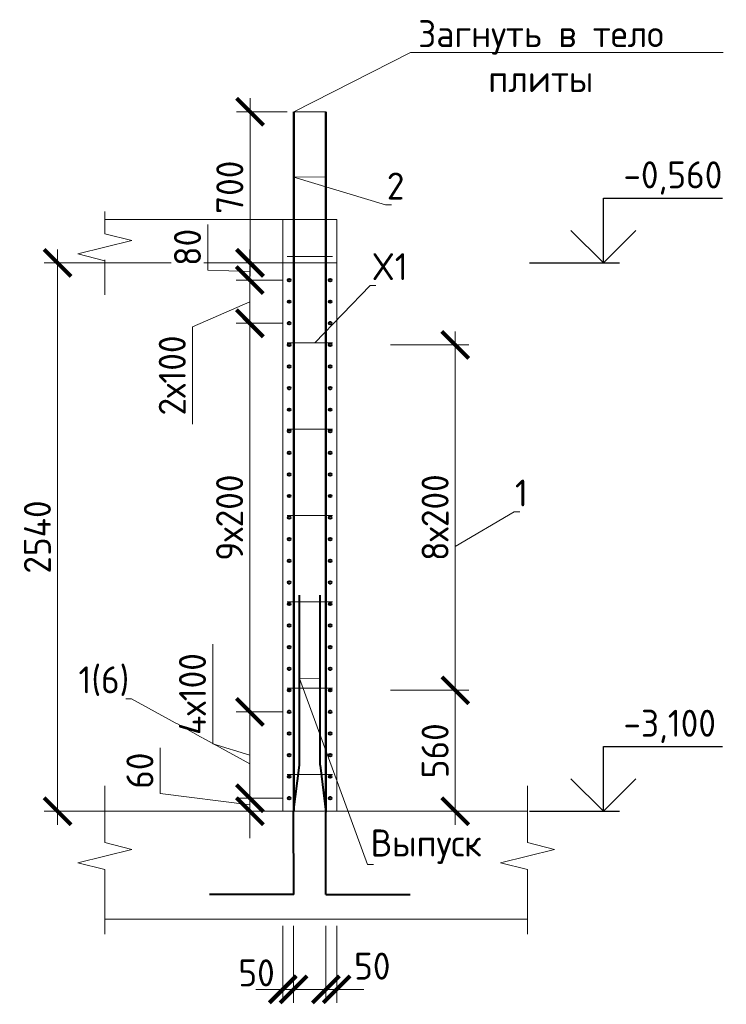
# Model space of a CAD drawing. Header units: millimetres. Extents: x 376598 to 1249954, y -318491 to -22134.
# Tile 186 of 256: x 587803 to 594351, y -74535 to -65415. Entities that reach past the tile are written whole.
import ezdxf
from ezdxf import colors
from ezdxf.entities.mleader import LeaderData, LeaderLine
from ezdxf.math import Vec2, Vec3

# ---------------------------------------------------------------- set-up
doc = ezdxf.new("R2010")
doc.units = ezdxf.units.MM
doc.linetypes.add('01 Штриховая _4 мм_', pattern=[6, 3.5, -2.5])
for name, color, linetype, lineweight in [('AF_Perekritie', 90, 'Continuous', 18), ('AF_Stena', 90, 'Continuous', 18), ('KR_Fundament', 253, 'Continuous', 18), ('Арм_шпильки', 143, 'Continuous', 18), ('Армирование', 3, 'Continuous', 40), ('АрмСтер', 2, 'Continuous', 50), ('подоснова', 151, 'Continuous', 5), ('РАЗМЕРЫ', 1, 'Continuous', 9)]:
    doc.layers.add(name, color=color, linetype=linetype, lineweight=lineweight)
doc.styles.add('GOST-2.304_Type-B', font='GOST_Common.ttf')
doc.dimstyles.new('мой 25', dxfattribs={"dimscale": 100, "dimtxt": 2.5, "dimasz": 2.5, "dimexe": 1.25, "dimexo": 0.625, "dimtad": 1, "dimdec": 0, "dimlfac": 0.5, "dimtxsty": 'GOST-2.304_Type-B', "dimblk": 'ARCHTICK', "dimcen": 2.5, "dimdle": 1.25, "dimaunit": 1, "dimadec": 1, "dimazin": 2, "dimtfac": 1, "dimtdec": 0, "dimtmove": 1, "dimatfit": 3, "dimfxl": 6, "dimfxlon": 1, "dimtfill": 1, "dimlwd": -1, "dimlwe": -1, "dimarcsym": 0})

# ---------------------------------------------------------------- blocks, each defined once
blk = doc.blocks.new('_None')
blk = doc.blocks.new('_ArchTick')
at = {"color": 0, "linetype": 'ByBlock', "const_width": 0.15}
blk.add_lwpolyline([(-0.5, -0.5), (0.5, 0.5)], dxfattribs=at)
blk = doc.blocks.new('*D2212')
at = {"layer": 'DEFPOINTS', "color": 0, "lineweight": 0, "transparency": 16777216}
for p in [(589935.2, -67666.9), (590104.3, -67666.9), (590300.5, -67826.9)]:
    blk.add_point(p, dxfattribs=at)
at = {"layer": 'РАЗМЕРЫ', "color": 0, "linetype": 'Continuous', "transparency": 16777216}
for p, q in [((589545.3, -67735.7), (589545.3, -67310.7)), ((589935.2, -67951.9), (589935.2, -67541.9)), ((590041.8, -67666.9), (589810.2, -67666.9)), ((589935.2, -67746.9), (589545.3, -67735.7)), ((590238, -67826.9), (589810.2, -67826.9))]:
    blk.add_line(p, q, dxfattribs=at)
at = {"layer": 'РАЗМЕРЫ', "color": 0, "transparency": 16777216, "xscale": 250, "yscale": 250, "zscale": 250}
for p, rotation in [((589935.2, -67666.9), 90), ((589935.2, -67826.9), 270)]:
    blk.add_blockref('_ArchTick', p, dxfattribs=dict(at, rotation=rotation))
at = {"layer": 'РАЗМЕРЫ', "color": 0, "lineweight": 0, "transparency": 16777216, "insert": (589357.8, -67523.2), "char_height": 250, "attachment_point": 5, "rotation": 90, "style": 'GOST-2.304_Type-B', "bg_fill": 3, "box_fill_scale": 1.1, "bg_fill_color": 256, "bg_fill_true_color": 13158600, "bg_fill_transparency": 0}
blk.add_mtext('80', dxfattribs=at)
blk = doc.blocks.new('*D2552')
at = {"layer": 'DEFPOINTS', "color": 0, "lineweight": 0, "transparency": 16777216}
for p in [(590300.5, -71826.9), (589935.2, -72626.9), (590300.5, -72626.9)]:
    blk.add_point(p, dxfattribs=at)
at = {"layer": 'РАЗМЕРЫ', "color": 0, "linetype": 'Continuous', "transparency": 16777216}
for p, q in [((589591.4, -72123.8), (589591.4, -71198.8)), ((589935.2, -71701.9), (589935.2, -72751.9)), ((590238, -71826.9), (589810.2, -71826.9)), ((589935.2, -72226.9), (589591.4, -72123.8)), ((590238, -72626.9), (589810.2, -72626.9))]:
    blk.add_line(p, q, dxfattribs=at)
at = {"layer": 'РАЗМЕРЫ', "color": 0, "transparency": 16777216, "xscale": 250, "yscale": 250, "zscale": 250}
for p, rotation in [((589935.2, -71826.9), 90), ((589935.2, -72626.9), 270)]:
    blk.add_blockref('_ArchTick', p, dxfattribs=dict(at, rotation=rotation))
at = {"layer": 'РАЗМЕРЫ', "color": 0, "lineweight": 0, "transparency": 16777216, "insert": (589403.9, -71661.3), "char_height": 250, "attachment_point": 5, "rotation": 90, "style": 'GOST-2.304_Type-B', "bg_fill": 3, "box_fill_scale": 1.1, "bg_fill_color": 256, "bg_fill_true_color": 13158600, "bg_fill_transparency": 0}
blk.add_mtext('4х100', dxfattribs=at)
blk = doc.blocks.new('*D2553')
at = {"layer": 'DEFPOINTS', "color": 0, "lineweight": 0, "transparency": 16777216}
for p in [(590300.5, -72626.9), (589935.2, -72746.9), (590240.5, -72746.9)]:
    blk.add_point(p, dxfattribs=at)
at = {"layer": 'РАЗМЕРЫ', "color": 0, "linetype": 'Continuous', "transparency": 16777216}
for p, q in [((589104.2, -72583.8), (589104.2, -72158.8)), ((589935.2, -72626.9), (589935.2, -72376.9)), ((589935.2, -72686.9), (589104.2, -72583.8)), ((590238, -72626.9), (589810.2, -72626.9)), ((589935.2, -72626.9), (589935.2, -72746.9)), ((589935.2, -72626.9), (589935.2, -72746.9)), ((590178, -72746.9), (589810.2, -72746.9)), ((589935.2, -72746.9), (589935.2, -72996.9))]:
    blk.add_line(p, q, dxfattribs=at)
at = {"layer": 'РАЗМЕРЫ', "color": 0, "transparency": 16777216, "xscale": 250, "yscale": 250, "zscale": 250}
for p, rotation in [((589935.2, -72626.9), 270), ((589935.2, -72746.9), 90)]:
    blk.add_blockref('_ArchTick', p, dxfattribs=dict(at, rotation=rotation))
at = {"layer": 'РАЗМЕРЫ', "color": 0, "lineweight": 0, "transparency": 16777216, "insert": (588916.7, -72371.3), "char_height": 250, "attachment_point": 5, "rotation": 90, "style": 'GOST-2.304_Type-B', "bg_fill": 3, "box_fill_scale": 1.1, "bg_fill_color": 256, "bg_fill_true_color": 13158600, "bg_fill_transparency": 0}
blk.add_mtext('60', dxfattribs=at)
blk = doc.blocks.new('*D2554')
at = {"layer": 'DEFPOINTS', "color": 0, "lineweight": 0, "transparency": 16777216}
for p in [(589935.2, -68226.9), (590300.5, -68226.9), (590300.5, -71826.9)]:
    blk.add_point(p, dxfattribs=at)
at = {"layer": 'РАЗМЕРЫ', "color": 0, "linetype": 'Continuous', "transparency": 16777216}
for p, q in [((589935.2, -71951.9), (589935.2, -68101.9)), ((590238, -68226.9), (589810.2, -68226.9)), ((590238, -71826.9), (589810.2, -71826.9))]:
    blk.add_line(p, q, dxfattribs=at)
at = {"layer": 'РАЗМЕРЫ', "color": 0, "transparency": 16777216, "xscale": 250, "yscale": 250, "zscale": 250}
for p, rotation in [((589935.2, -68226.9), 90), ((589935.2, -71826.9), 270)]:
    blk.add_blockref('_ArchTick', p, dxfattribs=dict(at, rotation=rotation))
at = {"layer": 'РАЗМЕРЫ', "color": 0, "lineweight": 0, "transparency": 16777216, "insert": (589747.7, -70026.9), "char_height": 250, "attachment_point": 5, "rotation": 90, "style": 'GOST-2.304_Type-B', "bg_fill": 3, "box_fill_scale": 1.1, "bg_fill_color": 256, "bg_fill_true_color": 13158600, "bg_fill_transparency": 0}
blk.add_mtext('9х200', dxfattribs=at)
blk = doc.blocks.new('*D2213')
at = {"layer": 'DEFPOINTS', "color": 0, "lineweight": 0, "transparency": 16777216}
for p in [(590191.5, -67826.9), (589935.2, -68226.9), (590198.4, -68226.9)]:
    blk.add_point(p, dxfattribs=at)
at = {"layer": 'РАЗМЕРЫ', "color": 0, "linetype": 'Continuous', "transparency": 16777216}
for p, q in [((589935.2, -67701.9), (589935.2, -68351.9)), ((590129, -67826.9), (589810.2, -67826.9)), ((589935.2, -68026.9), (589403.9, -68260.3)), ((589403.9, -68260.3), (589403.9, -69160.3)), ((590135.9, -68226.9), (589810.2, -68226.9))]:
    blk.add_line(p, q, dxfattribs=at)
at = {"layer": 'РАЗМЕРЫ', "color": 0, "transparency": 16777216, "xscale": 250, "yscale": 250, "zscale": 250}
for p, rotation in [((589935.2, -67826.9), 90), ((589935.2, -68226.9), 270)]:
    blk.add_blockref('_ArchTick', p, dxfattribs=dict(at, rotation=rotation))
at = {"layer": 'РАЗМЕРЫ', "color": 0, "lineweight": 0, "transparency": 16777216, "insert": (589216.4, -68710.3), "char_height": 250, "attachment_point": 5, "rotation": 90, "style": 'GOST-2.304_Type-B', "bg_fill": 3, "box_fill_scale": 1.1, "bg_fill_color": 256, "bg_fill_true_color": 13158600, "bg_fill_transparency": 0}
blk.add_mtext('2х100', dxfattribs=at)
blk = doc.blocks.new('*D2214')
at = {"layer": 'DEFPOINTS', "color": 0, "lineweight": 0, "transparency": 16777216}
for p in [(590240.5, -73746.9), (590340.4, -73746.9), (590340.4, -74397.1)]:
    blk.add_point(p, dxfattribs=at)
at = {"layer": 'РАЗМЕРЫ', "color": 0, "linetype": 'Continuous', "transparency": 16777216}
for p, q in [((590240.5, -73809.4), (590240.5, -74522.1)), ((590340.4, -73809.4), (590340.4, -74522.1)), ((590240.5, -74397.1), (589990.5, -74397.1)), ((590240.5, -74397.1), (590340.4, -74397.1)), ((590340.4, -74397.1), (590590.4, -74397.1))]:
    blk.add_line(p, q, dxfattribs=at)
at = {"layer": 'РАЗМЕРЫ', "color": 0, "lineweight": 0, "transparency": 16777216, "insert": (589997.8, -74244.2), "char_height": 250, "attachment_point": 5, "style": 'GOST-2.304_Type-B', "bg_fill": 3, "box_fill_scale": 1.1, "bg_fill_color": 256, "bg_fill_true_color": 13158600, "bg_fill_transparency": 0}
blk.add_mtext('50', dxfattribs=at)
at = {"layer": 'РАЗМЕРЫ', "color": 0, "transparency": 16777216, "xscale": 250, "yscale": 250, "zscale": 250}
blk.add_blockref('_ArchTick', (590240.5, -74397.1), dxfattribs=at)
at = {"layer": 'РАЗМЕРЫ', "color": 0, "transparency": 16777216, "xscale": 250, "yscale": 250, "zscale": 250, "rotation": 180}
blk.add_blockref('_ArchTick', (590340.4, -74397.1), dxfattribs=at)
blk = doc.blocks.new('*D2215')
at = {"layer": 'DEFPOINTS', "color": 0, "lineweight": 0, "transparency": 16777216}
for p in [(590640.4, -73746.9), (590740.5, -73746.9), (590740.5, -74397.1)]:
    blk.add_point(p, dxfattribs=at)
at = {"layer": 'РАЗМЕРЫ', "color": 0, "linetype": 'Continuous', "transparency": 16777216}
for p, q in [((590640.4, -73809.4), (590640.4, -74522.1)), ((590740.5, -73809.4), (590740.5, -74522.1)), ((590640.4, -74397.1), (590390.4, -74397.1)), ((590640.4, -74397.1), (590740.5, -74397.1)), ((590740.5, -74397.1), (590990.5, -74397.1))]:
    blk.add_line(p, q, dxfattribs=at)
at = {"layer": 'РАЗМЕРЫ', "color": 0, "transparency": 16777216, "xscale": 250, "yscale": 250, "zscale": 250}
blk.add_blockref('_ArchTick', (590640.4, -74397.1), dxfattribs=at)
at = {"layer": 'РАЗМЕРЫ', "color": 0, "lineweight": 0, "transparency": 16777216, "insert": (591070.1, -74181.6), "char_height": 250, "attachment_point": 5, "style": 'GOST-2.304_Type-B', "bg_fill": 3, "box_fill_scale": 1.1, "bg_fill_color": 256, "bg_fill_true_color": 13158600, "bg_fill_transparency": 0}
blk.add_mtext('50', dxfattribs=at)
at = {"layer": 'РАЗМЕРЫ', "color": 0, "transparency": 16777216, "xscale": 250, "yscale": 250, "zscale": 250, "rotation": 180}
blk.add_blockref('_ArchTick', (590740.5, -74397.1), dxfattribs=at)
blk = doc.blocks.new('*D2555')
at = {"layer": 'DEFPOINTS', "color": 0, "lineweight": 0, "transparency": 16777216}
for p in [(590680.5, -68426.9), (591839.6, -68426.9), (590680.5, -71626.9)]:
    blk.add_point(p, dxfattribs=at)
at = {"layer": 'РАЗМЕРЫ', "color": 0, "linetype": 'Continuous', "transparency": 16777216}
for p, q in [((591839.6, -71751.9), (591839.6, -68301.9)), ((591239.6, -68426.9), (591964.6, -68426.9)), ((591239.6, -71626.9), (591964.6, -71626.9))]:
    blk.add_line(p, q, dxfattribs=at)
at = {"layer": 'РАЗМЕРЫ', "color": 0, "transparency": 16777216, "xscale": 250, "yscale": 250, "zscale": 250}
for p, rotation in [((591839.6, -68426.9), 90), ((591839.6, -71626.9), 270)]:
    blk.add_blockref('_ArchTick', p, dxfattribs=dict(at, rotation=rotation))
at = {"layer": 'РАЗМЕРЫ', "color": 0, "lineweight": 0, "transparency": 16777216, "insert": (591652.1, -70026.9), "char_height": 250, "attachment_point": 5, "rotation": 90, "style": 'GOST-2.304_Type-B', "bg_fill": 3, "box_fill_scale": 1.1, "bg_fill_color": 256, "bg_fill_true_color": 13158600, "bg_fill_transparency": 0}
blk.add_mtext('8х200', dxfattribs=at)
blk = doc.blocks.new('*D2556')
at = {"layer": 'DEFPOINTS', "color": 0, "lineweight": 0, "transparency": 16777216}
for p in [(590680.5, -71626.9), (591586.6, -72746.9), (591839.6, -72746.9)]:
    blk.add_point(p, dxfattribs=at)
at = {"layer": 'РАЗМЕРЫ', "color": 0, "linetype": 'Continuous', "transparency": 16777216}
for p, q in [((591839.6, -71501.9), (591839.6, -72871.9)), ((591239.6, -71626.9), (591964.6, -71626.9)), ((591649.1, -72746.9), (591964.6, -72746.9))]:
    blk.add_line(p, q, dxfattribs=at)
at = {"layer": 'РАЗМЕРЫ', "color": 0, "transparency": 16777216, "xscale": 250, "yscale": 250, "zscale": 250}
for p, rotation in [((591839.6, -71626.9), 90), ((591839.6, -72746.9), 270)]:
    blk.add_blockref('_ArchTick', p, dxfattribs=dict(at, rotation=rotation))
at = {"layer": 'РАЗМЕРЫ', "color": 0, "lineweight": 0, "transparency": 16777216, "insert": (591652.1, -72186.9), "char_height": 250, "attachment_point": 5, "rotation": 90, "style": 'GOST-2.304_Type-B', "bg_fill": 3, "box_fill_scale": 1.1, "bg_fill_color": 256, "bg_fill_true_color": 13158600, "bg_fill_transparency": 0}
blk.add_mtext('560', dxfattribs=at)
blk = doc.blocks.new('*D2216')
at = {"layer": 'DEFPOINTS', "color": 0, "lineweight": 0, "transparency": 16777216}
for p in [(589937.3, -66266.9), (590343.9, -66266.9), (590104.3, -67666.9)]:
    blk.add_point(p, dxfattribs=at)
at = {"layer": 'РАЗМЕРЫ', "color": 0, "linetype": 'Continuous', "transparency": 16777216}
for p, q in [((589937.3, -67791.9), (589937.3, -66141.9)), ((590281.4, -66266.9), (589812.3, -66266.9)), ((590041.8, -67666.9), (589812.3, -67666.9))]:
    blk.add_line(p, q, dxfattribs=at)
at = {"layer": 'РАЗМЕРЫ', "color": 0, "transparency": 16777216, "xscale": 250, "yscale": 250, "zscale": 250}
for p, rotation in [((589937.3, -66266.9), 90), ((589937.3, -67666.9), 270)]:
    blk.add_blockref('_ArchTick', p, dxfattribs=dict(at, rotation=rotation))
at = {"layer": 'РАЗМЕРЫ', "color": 0, "lineweight": 0, "transparency": 16777216, "insert": (589749.8, -66966.9), "char_height": 250, "attachment_point": 5, "rotation": 90, "style": 'GOST-2.304_Type-B', "bg_fill": 3, "box_fill_scale": 1.1, "bg_fill_color": 256, "bg_fill_true_color": 13158600, "bg_fill_transparency": 0}
blk.add_mtext('700', dxfattribs=at)
blk = doc.blocks.new('*D2205')
at = {"layer": 'DEFPOINTS', "color": 0, "lineweight": 0, "transparency": 16777216}
for p in [(588667, -67666.9), (588154.1, -72746.9), (590472.9, -72746.9)]:
    blk.add_point(p, dxfattribs=at)
at = {"layer": 'РАЗМЕРЫ', "color": 0, "linetype": 'Continuous', "transparency": 16777216}
for p, q in [((588154.1, -67541.9), (588154.1, -72871.9)), ((588604.5, -67666.9), (588029.1, -67666.9)), ((588754.1, -72746.9), (588029.1, -72746.9))]:
    blk.add_line(p, q, dxfattribs=at)
at = {"layer": 'РАЗМЕРЫ', "color": 0, "transparency": 16777216, "xscale": 250, "yscale": 250, "zscale": 250}
for p, rotation in [((588154.1, -67666.9), 90), ((588154.1, -72746.9), 270)]:
    blk.add_blockref('_ArchTick', p, dxfattribs=dict(at, rotation=rotation))
at = {"layer": 'РАЗМЕРЫ', "color": 0, "lineweight": 0, "transparency": 16777216, "insert": (587966.6, -70206.9), "char_height": 250, "attachment_point": 5, "rotation": 90, "style": 'GOST-2.304_Type-B', "bg_fill": 3, "box_fill_scale": 1.1, "bg_fill_color": 256, "bg_fill_true_color": 13158600, "bg_fill_transparency": 0}
blk.add_mtext('2540', dxfattribs=at)

msp = doc.modelspace()

# ---------------------------------------------------------------- linework, layer by layer
for points in [[(593211.3, -67066.9), (594316.6, -67066.9)], [(593211.3, -67666.9), (593211.3, -67066.9)], [(593511.3, -67366.9), (593211.3, -67666.9), (592911.3, -67366.9)], [(592526.7, -67666.9), (593361.3, -67666.9)], [(593211.3, -72146.9), (594316.6, -72146.9)], [(593211.3, -72746.9), (593211.3, -72146.9)], [(593511.3, -72446.9), (593211.3, -72746.9), (592911.3, -72446.9)], [(592526.7, -72746.9), (593361.3, -72746.9)]]:
    msp.add_lwpolyline(points)
at = {"layer": 'AF_Perekritie', "linetype": '01 Штриховая _4 мм_', "lineweight": 9}
for p, q in [((590740.5, -67266.9), (588591.9, -67266.9)), ((588591.9, -67666.9), (590740.5, -67666.9))]:
    msp.add_line(p, q, dxfattribs=at)
at = {"layer": 'AF_Stena', "lineweight": 20}
for p, q in [((590240.5, -67266.9), (590240.5, -72746.9)), ((590740.5, -72746.9), (590740.5, -67266.9)), ((590240.5, -72746.9), (590740.5, -72746.9))]:
    msp.add_line(p, q, dxfattribs=at)
for points in [[(588591.9, -67396.9), (588591.9, -67191.9)], [(588591.9, -67396.9), (588841.9, -67459.4)], [(588841.9, -67459.4), (588341.9, -67584.4)], [(588341.9, -67584.4), (588591.9, -67646.9)], [(588591.9, -67639.4), (588591.9, -67694.4)], [(588591.9, -67646.9), (588591.9, -67962.3)], [(588591.9, -72982.9), (588591.9, -72511)], [(592508.3, -72982.9), (592508.3, -72511)], [(588591.9, -72982.9), (588591.9, -73037.9)], [(588591.9, -73037.9), (588841.9, -73100.4)], [(592508.3, -72982.9), (592508.3, -73037.9)], [(592508.3, -73037.9), (592758.3, -73100.4)], [(588841.9, -73100.4), (588341.9, -73225.4)], [(592758.3, -73100.4), (592258.3, -73225.4)], [(588341.9, -73225.4), (588591.9, -73287.9)], [(592258.3, -73225.4), (592508.3, -73287.9)], [(588591.9, -73287.9), (588591.9, -73342.9)], [(592508.3, -73287.9), (592508.3, -73342.9)], [(588591.9, -73342.9), (588591.9, -73887)], [(592508.3, -73342.9), (592508.3, -73887)]]:
    msp.add_lwpolyline(points, dxfattribs=at)
at = {"layer": 'KR_Fundament', "lineweight": 9}
for p, q in [((592508.3, -72746.9), (588591.9, -72746.9)), ((588591.9, -73746.9), (592508.3, -73746.9))]:
    msp.add_line(p, q, dxfattribs=at)
at = {"layer": 'Армирование', "ltscale": 100}
for p, q in [((590640.5, -67266.9), (590640.5, -67969.4)), ((590395.4, -72319.6), (590395.7, -70746.5)), ((590586.2, -72319.6), (590586.5, -70746.5)), ((590341.4, -72754.1), (590395.4, -72319.6)), ((590586.2, -72319.6), (590640.2, -72754.1)), ((590341.7, -73517.5), (590341.4, -72754.1)), ((590640.5, -73517.5), (590640.2, -72754.1)), ((590342.1, -73517.7), (589560.5, -73517.4)), ((590640.5, -73517.5), (591422, -73517.2))]:
    msp.add_line(p, q, dxfattribs=at)
for centre in [(590680.5, -67826.9), (590300.5, -68026.9), (590680.5, -68026.9), (590300.5, -68226.9), (590680.5, -68226.9), (590680.5, -68426.9), (590300.5, -68626.9), (590680.5, -68626.9), (590680.5, -68826.9), (590300.5, -69026.9), (590680.5, -69026.9), (590680.5, -69226.9), (590300.5, -69426.9), (590680.5, -69426.9), (590680.5, -69626.9), (590300.5, -69826.9), (590680.5, -69826.9), (590680.5, -70026.9), (590300.5, -70226.9), (590680.5, -70226.9), (590680.5, -70426.9), (590300.5, -70626.9), (590680.5, -70626.9), (590680.5, -70826.9), (590300.5, -71026.9), (590680.5, -71026.9), (590680.5, -71226.9), (590300.5, -71426.9), (590680.5, -71426.9), (590680.5, -71626.9), (590300.5, -71826.9), (590680.5, -71826.9), (590680.5, -72026.9), (590300.5, -72226.9), (590680.5, -72226.9), (590680.5, -72426.9), (590300.5, -72626.9), (590680.5, -72626.9)]:
    msp.add_circle(centre, 12, dxfattribs=at)
at = {"layer": 'АрмСтер', "ltscale": 15}
for p, q in [((590341.7, -72746.9), (590343.9, -66266.9)), ((590640.2, -72746.9), (590640.2, -66266.9))]:
    msp.add_line(p, q, dxfattribs=at)

# ---------------------------------------------------------------- texts
at = {"style": 'GOST-2.304_Type-B'}
for s, p in [('-0,560', (593397.2, -66976.9)), ('-3,100', (593397.2, -72056.9))]:
    msp.add_text(s, height=250, dxfattribs=at).set_placement(p)

# ---------------------------------------------------------------- leaders
at = {"layer": 'подоснова'}
ml = msp.add_multileader_mtext('Standard', dxfattribs=at)
ml.set_content('Загнуть в тело плиты', color=256, style='GOST-2.304_Type-B')
ml.set_leader_properties(color=256, linetype='ByLayer', lineweight=15)
ml.set_arrow_properties(name='NONE')
ml.build(insert=Vec2(0, 0))
ml.multileader.update_dxf_attribs({"text_left_attachment_type": 6, "text_right_attachment_type": 6, "dogleg_length": 10, "arrow_head_size": 18})
ctx = ml.context
ctx.base_point, ctx.char_height, ctx.arrow_head_size, ctx.landing_gap_size, ctx.plane_origin = Vec3(591433.2, -65719), 250, 18, 20, Vec3(594851.3, -64268.5)
ctx.left_attachment, ctx.right_attachment, ctx.text_align_type = 6, 6, 1
notes = []
notes.append((ctx, [(1, (1, 1, 0), (591423.2, -65719), (1, 0), 10, [(0, [(590640.2, -66266.9), (590343.9, -66266.9)], 0, [])])]))
ctx.mtext.insert, ctx.mtext.width, ctx.mtext.alignment, ctx.mtext.flow_direction = Vec3(592632.5, -65419), 2840.037, 2, 5
ml = msp.add_multileader_mtext('Standard', dxfattribs=at)
ml.set_content('2', color=256, style='GOST-2.304_Type-B')
ml.set_leader_properties(color=256, linetype='ByLayer', lineweight=15)
ml.set_arrow_properties(name='NONE')
ml.build(insert=Vec2(0, 0))
ml.multileader.update_dxf_attribs({"text_left_attachment_type": 6, "text_right_attachment_type": 6, "dogleg_length": 10, "arrow_head_size": 18})
ctx = ml.context
ctx.base_point, ctx.char_height, ctx.arrow_head_size, ctx.landing_gap_size, ctx.plane_origin = Vec3(591204, -67130.2), 250, 18, 20, Vec3(589987.2, -65817.6)
ctx.left_attachment, ctx.right_attachment, ctx.text_align_type = 6, 6, 1
notes.append((ctx, [(0, (1, 1, 0), (591194, -67130.2), (1, 0), 10, [(1, [(590640.2, -66870.1), (590341.7, -66872)], 0, [])])]))
ctx.mtext.insert, ctx.mtext.width, ctx.mtext.alignment, ctx.mtext.flow_direction = Vec3(591286.5, -66830.2), 22.898, 2, 5
ml = msp.add_multileader_mtext('Standard', dxfattribs=at)
ml.set_content('Выпуск', color=256, style='GOST-2.304_Type-B')
ml.set_leader_properties(color=256, linetype='ByLayer', lineweight=15)
ml.set_arrow_properties(name='NONE')
ml.build(insert=Vec2(0, 0))
ml.multileader.update_dxf_attribs({"text_left_attachment_type": 6, "text_right_attachment_type": 6, "dogleg_length": 10, "arrow_head_size": 18})
ctx = ml.context
ctx.base_point, ctx.char_height, ctx.arrow_head_size, ctx.landing_gap_size, ctx.plane_origin = Vec3(591036.7, -73241.2), 250, 18, 20, Vec3(589879.7, -70279)
ctx.left_attachment, ctx.right_attachment, ctx.text_align_type = 6, 6, 1
notes.append((ctx, [(0, (1, 1, 0), (591026.7, -73241.2), (1, 0), 10, [(1, [(590586.1, -71520.3), (590395.5, -71516.9)], 0, [])])]))
ctx.mtext.insert, ctx.mtext.width, ctx.mtext.alignment, ctx.mtext.flow_direction = Vec3(591569.2, -72916.2), 22.898, 2, 5
for ctx, leaders in notes:
    for number, flags, end, landing, length, lines in leaders:
        leader = LeaderData()
        leader.index, (leader.has_last_leader_line, leader.has_dogleg_vector, leader.attachment_direction) = number, flags
        leader.last_leader_point, leader.dogleg_vector, leader.dogleg_length = Vec3(end), Vec3(landing), length
        for number, points, colour, breaks in lines:
            line = LeaderLine()
            line.index, line.vertices, line.color, line.breaks = number, Vec3.list(points), colors.encode_raw_color(colour), breaks
            leader.lines.append(line)
        ctx.leaders.append(leader)

# ---------------------------------------------------------------- next in the draw order: dimensions: what is measured, and where the dimension line sits
at = {"layer": 'РАЗМЕРЫ', "lineweight": 0}
dim = msp.add_linear_dim(base=(589935.2, -67666.9), p1=(590300.5, -67826.9), p2=(590104.3, -67666.9), angle=90, dimstyle='мой 25', dxfattribs=at)
dim.commit()
dim.dimension.update_dxf_attribs({"geometry": '*D2212', "text_midpoint": (589545.3, -67673.2), "dimtype": 160})
for base, p1, p2, text, picture, middle in [((591839.6, -68426.9), (590680.5, -71626.9), (590680.5, -68426.9), '8х200', '*D2555', (591652.1, -70026.9)), ((589935.2, -72626.9), (590300.5, -71826.9), (590300.5, -72626.9), '4х100', '*D2552', (589403.9, -72061.3))]:
    dim = msp.add_linear_dim(base=base, p1=p1, p2=p2, angle=90, text=text, dimstyle='мой 25', dxfattribs=at)
    dim.commit()
    dim.dimension.update_dxf_attribs({"geometry": picture, "text_midpoint": middle})
dim = msp.add_linear_dim(base=(590340.4, -74397.1), p1=(590240.5, -73746.9), p2=(590340.4, -73746.9), dimstyle='мой 25', dxfattribs=at)
dim.commit()
dim.dimension.update_dxf_attribs({"geometry": '*D2214', "text_midpoint": (589997.8, -74431.7), "dimtype": 160})

# ---------------------------------------------------------------- next in the draw order: linework, layer by layer
at = {"layer": 'Армирование', "ltscale": 100}
msp.add_circle((590300.5, -72026.9), 12, dxfattribs=at)

# ---------------------------------------------------------------- next in the draw order: dimensions: what is measured, and where the dimension line sits
at = {"layer": 'РАЗМЕРЫ', "lineweight": 0}
dim = msp.add_linear_dim(base=(589935.2, -68226.9), p1=(590300.5, -71826.9), p2=(590300.5, -68226.9), angle=90, text='9х200', dimstyle='мой 25', dxfattribs=at)
dim.commit()
dim.dimension.update_dxf_attribs({"geometry": '*D2554', "text_midpoint": (589747.7, -70026.9)})
dim = msp.add_linear_dim(base=(591839.6, -72746.9), p1=(590680.5, -71626.9), p2=(591586.6, -72746.9), angle=90, dimstyle='мой 25', dxfattribs=at)
dim.commit()
dim.dimension.update_dxf_attribs({"geometry": '*D2556', "text_midpoint": (591652.1, -72186.9)})
dim = msp.add_linear_dim(base=(589935.2, -72746.9), p1=(590300.5, -72626.9), p2=(590240.5, -72746.9), angle=90, dimstyle='мой 25', dxfattribs=at)
dim.commit()
dim.dimension.update_dxf_attribs({"geometry": '*D2553', "text_midpoint": (589104.2, -72521.3), "dimtype": 160})
dim = msp.add_linear_dim(base=(590740.5, -74397.1), p1=(590640.4, -73746.9), p2=(590740.5, -73746.9), dimstyle='мой 25', dxfattribs=at)
dim.commit()
dim.dimension.update_dxf_attribs({"geometry": '*D2215', "text_midpoint": (591070.1, -74369.1), "dimtype": 160})

# ---------------------------------------------------------------- next in the draw order: leaders
at = {"layer": 'подоснова'}
ml = msp.add_multileader_mtext('Standard', dxfattribs=at)
ml.set_content('X1', color=256, style='GOST-2.304_Type-B')
ml.set_leader_properties(color=256, linetype='ByLayer', lineweight=15)
ml.set_arrow_properties(name='NONE')
ml.build(insert=Vec2(0, 0))
ml.multileader.update_dxf_attribs({"text_left_attachment_type": 6, "text_right_attachment_type": 6, "dogleg_length": 10, "arrow_head_size": 18})
ctx = ml.context
ctx.base_point, ctx.char_height, ctx.arrow_head_size, ctx.landing_gap_size, ctx.plane_origin = Vec3(591060.9, -67877.1), 250, 18, 20, Vec3(590066.3, -67104.9)
ctx.left_attachment, ctx.right_attachment, ctx.text_align_type = 6, 6, 1
notes = []
notes.append((ctx, [(0, (1, 1, 0), (591050.9, -67877.1), (1, 0), 10, [(0, [(590537.1, -68406.9)], 0, [])])]))
ctx.mtext.insert, ctx.mtext.width, ctx.mtext.alignment, ctx.mtext.flow_direction = Vec3(591230.9, -67577.1), 22.898, 2, 5
ml = msp.add_multileader_mtext('Standard', dxfattribs=at)
ml.set_content('1', color=256, style='GOST-2.304_Type-B')
ml.set_leader_properties(color=256, linetype='ByLayer', lineweight=15)
ml.set_arrow_properties(name='NONE')
ml.build(insert=Vec2(0, 0))
ml.multileader.update_dxf_attribs({"text_left_attachment_type": 6, "text_right_attachment_type": 6, "dogleg_length": 10, "arrow_head_size": 18})
ctx = ml.context
ctx.base_point, ctx.char_height, ctx.arrow_head_size, ctx.landing_gap_size, ctx.plane_origin = Vec3(592394.6, -69974), 250, 18, 20, Vec3(591400.1, -69201.8)
ctx.left_attachment, ctx.right_attachment, ctx.text_align_type = 6, 6, 1
notes.append((ctx, [(0, (1, 1, 0), (592384.6, -69974), (1, 0), 10, [(0, [(591839.6, -70295.2)], 0, [])])]))
ctx.mtext.insert, ctx.mtext.width, ctx.mtext.alignment, ctx.mtext.flow_direction = Vec3(592452.1, -69674), 22.898, 2, 5
for ctx, leaders in notes:
    for number, flags, end, landing, length, lines in leaders:
        leader = LeaderData()
        leader.index, (leader.has_last_leader_line, leader.has_dogleg_vector, leader.attachment_direction) = number, flags
        leader.last_leader_point, leader.dogleg_vector, leader.dogleg_length = Vec3(end), Vec3(landing), length
        for number, points, colour, breaks in lines:
            line = LeaderLine()
            line.index, line.vertices, line.color, line.breaks = number, Vec3.list(points), colors.encode_raw_color(colour), breaks
            leader.lines.append(line)
        ctx.leaders.append(leader)

# ---------------------------------------------------------------- next in the draw order: linework, layer by layer
at = {"layer": 'Армирование', "ltscale": 100}
for centre in [(590300.5, -68426.9), (590300.5, -68826.9), (590300.5, -69226.9), (590300.5, -69626.9), (590300.5, -70026.9), (590300.5, -70426.9), (590300.5, -70826.9), (590300.5, -71226.9), (590300.5, -71626.9), (590300.5, -72426.9)]:
    msp.add_circle(centre, 12, dxfattribs=at)

# ---------------------------------------------------------------- next in the draw order: dimensions: what is measured, and where the dimension line sits
at = {"layer": 'РАЗМЕРЫ', "lineweight": 0}
dim = msp.add_linear_dim(base=(589935.2, -68226.9), p1=(590191.5, -67826.9), p2=(590198.4, -68226.9), angle=90, text='2х100', dimstyle='мой 25', dxfattribs=at)
dim.commit()
dim.dimension.update_dxf_attribs({"geometry": '*D2213', "text_midpoint": (589403.9, -68322.8), "dimtype": 160})

# ---------------------------------------------------------------- next in the draw order: dimensions: what is measured, and where the dimension line sits
dim = msp.add_linear_dim(base=(589937.3, -66266.9), p1=(590104.3, -67666.9), p2=(590343.9, -66266.9), angle=90, dimstyle='мой 25', dxfattribs=at)
dim.commit()
dim.dimension.update_dxf_attribs({"geometry": '*D2216', "text_midpoint": (589749.8, -66966.9)})

# ---------------------------------------------------------------- next in the draw order: dimensions: what is measured, and where the dimension line sits
dim = msp.add_linear_dim(base=(588154.1, -72746.9), p1=(588667, -67666.9), p2=(590472.9, -72746.9), angle=90, dimstyle='мой 25', dxfattribs=at)
dim.commit()
dim.dimension.update_dxf_attribs({"geometry": '*D2205', "text_midpoint": (587966.6, -70206.9)})

# ---------------------------------------------------------------- next in the draw order: linework, layer by layer
at = {"layer": 'Арм_шпильки'}
for p, q in [((590280.5, -67606.9), (590700.5, -67606.9)), ((590280.5, -68406.9), (590700.5, -68406.9)), ((590280.5, -69206.9), (590700.5, -69206.9)), ((590280.5, -70006.9), (590700.5, -70006.9)), ((590280.5, -70806.9), (590700.5, -70806.9)), ((590280.5, -71606.9), (590700.5, -71606.9)), ((590280.5, -72406.9), (590700.5, -72406.9))]:
    msp.add_line(p, q, dxfattribs=at)
at = {"layer": 'Армирование', "ltscale": 100}
msp.add_circle((590300.5, -67826.9), 12, dxfattribs=at)

# ---------------------------------------------------------------- next in the draw order: leaders
at = {"layer": 'подоснова'}
ml = msp.add_multileader_mtext('Standard', dxfattribs=at)
ml.set_content('1(6)', color=256, style='GOST-2.304_Type-B')
ml.set_leader_properties(color=256, linetype='ByLayer', lineweight=15)
ml.set_arrow_properties(name='NONE')
ml.build(insert=Vec2(0, 0))
ml.multileader.update_dxf_attribs({"text_left_attachment_type": 6, "text_right_attachment_type": 6, "dogleg_length": 10, "arrow_head_size": 18})
ctx = ml.context
ctx.base_point, ctx.char_height, ctx.arrow_head_size, ctx.landing_gap_size, ctx.plane_origin = Vec3(588338, -71704.8), 250, 18, 20, Vec3(587718.5, -70932.6)
ctx.left_attachment, ctx.right_attachment, ctx.text_align_type = 6, 6, 1
notes = []
notes.append((ctx, [(1, (1, 1, 0), (588838, -71704.8), (-1, 0), 10, [(0, [(589935.2, -72307.3)], 0, [])])]))
ctx.mtext.insert, ctx.mtext.width, ctx.mtext.alignment, ctx.mtext.flow_direction = Vec3(588583, -71404.8), 22.898, 2, 5
for ctx, leaders in notes:
    for number, flags, end, landing, length, lines in leaders:
        leader = LeaderData()
        leader.index, (leader.has_last_leader_line, leader.has_dogleg_vector, leader.attachment_direction) = number, flags
        leader.last_leader_point, leader.dogleg_vector, leader.dogleg_length = Vec3(end), Vec3(landing), length
        for number, points, colour, breaks in lines:
            line = LeaderLine()
            line.index, line.vertices, line.color, line.breaks = number, Vec3.list(points), colors.encode_raw_color(colour), breaks
            leader.lines.append(line)
        ctx.leaders.append(leader)

doc.saveas('drawing.dxf')
